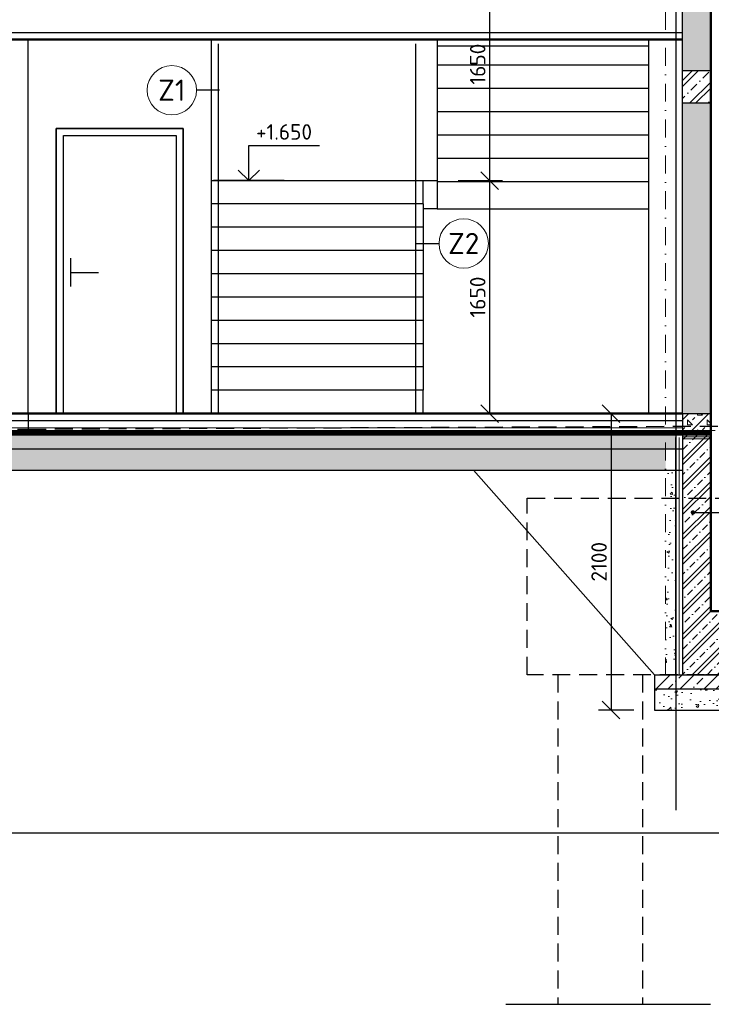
# Model space of a CAD drawing. Header units: millimetres. Extents: x -118752 to 407724, y -73278 to 155058.
# Tile 191 of 256: x 92865 to 97768, y 132598 to 139572. Entities that reach past the tile are written whole.
import ezdxf
from ezdxf.enums import TextEntityAlignment as Align

# ---------------------------------------------------------------- set-up
doc = ezdxf.new("R2010")
doc.units = ezdxf.units.MM
doc.header["$LTSCALE"] = 10
for name, pattern in [('DASHDOT', [25.4, 12.7, -6.35, 0, -6.35]), ('DASHED', [19.05, 12.7, -6.35]), ('IZOLACE_VODOTESNA_0.5', [30, 15, -15])]:
    doc.linetypes.add(name, pattern=pattern)
for name, color, linetype, lineweight in [('CKBUBLINY', 1, 'Continuous', 18), ('CKBUBLINY_POPIS', 3, 'Continuous', 25), ('CKIZOLACE', 1, 'Continuous', 18), ('CKKOTY', 3, 'Continuous', 25), ('CKKOTY_VYS', 3, 'Continuous', 25), ('CKRASTR', 7, 'DASHDOT', 15), ('CKSCHODY_POHLED', 7, 'Continuous', 25), ('CKSTENY_PODROVINOU', 7, 'Continuous', 25), ('CKSTENY_REZ', 6, 'Continuous', 50), ('pohledy', 7, 'Continuous', 25), ('srafy', 7, 'Continuous', 18)]:
    doc.layers.add(name, color=color, linetype=linetype, lineweight=lineweight)
doc.styles.get("Standard").update_dxf_attribs({"font": 'isocpeur.ttf'})
doc.linetypes.add('IZOLACE_mPVC_2', pattern='A,0,[245,CADKON.SHX,S=1,R=0,X=0,Y=0],-20', length=20)
doc.linetypes.add('IZOLACE_PROTIOTRESOVA', pattern='A,0.001,[219,CADKON.SHX,S=1,R=0,X=0,Y=0],-1,[219,CADKON.SHX,S=1,R=180,X=1,Y=0],-1', length=2.001)
doc.linetypes.add('IZOLACE_TEPELNA_U', pattern='A,0.00254,-2.54,[216,CADKON.SHX,S=2.54,R=0,X=-2.54,Y=0],-15.24,[216,CADKON.SHX,S=2.54,R=180,X=2.54,Y=0],-2.54', length=20.32254)
doc.linetypes.add('PRERUSENI', pattern='A,60,[100,CADKON.SHX,S=2.5,R=0,X=0,Y=0],-10', length=70)
doc.dimstyles.new('CADKON', dxfattribs={"dimscale": 50, "dimtxt": 2.2, "dimasz": 2.5, "dimexe": 1.8, "dimexo": 5, "dimgap": 0.6, "dimtad": 1, "dimrnd": 1, "dimtxsty": 'Standard', "dimblk1": 'OBLIQUE', "dimblk2": 'OBLIQUE', "dimsah": 1, "dimcen": 2.5, "dimadec": 1, "dimazin": 2, "dimtfac": 1, "dimtdec": 4, "dimtix": 1, "dimtmove": 2, "dimatfit": 3, "dimldrblk": 'OPEN30', "dimfxl": 5, "dimfxlon": 1, "dimtolj": 1, "dimarcsym": 0})
pattern_1 = [(225, (0, 0), (70.71068, -70.71068), []), (225, (-70.71, 9e-15), (70.71068, -70.71068), [25, -75]), (315, (-123.74, -17.68), (70.71068, 70.71068), [50, -50]), (180, (-88.39, -53.03), (-70.710678, -70.710678), [35.35534, -106.06602]), (270, (-123.744, -17.68), (70.710678, -70.710678), [35.35534, -106.06602])]

# ---------------------------------------------------------------- blocks, each defined once
blk = doc.blocks.new('_OBLIQUE')
at = {"color": 0, "linetype": 'ByBlock'}
blk.add_line((-0.5, -0.5), (0.5, 0.5), dxfattribs=at)
blk = doc.blocks.new('*D8421')
at = {"layer": 'CKKOTY', "color": 0, "lineweight": -2}
for p, q in [((98264.4, 150182.4), (98569.3, 150182.4)), ((98479.3, 135382.4), (98479.3, 150182.4)), ((98264.4, 135382.4), (98569.3, 135382.4))]:
    blk.add_line(p, q, dxfattribs=at)
at = {"layer": 'Defpoints', "color": 0}
for p in [(97764.4, 150182.4), (98479.3, 150182.4), (97764.4, 135382.4)]:
    blk.add_point(p, dxfattribs=at)
at = {"layer": 'CKKOTY', "color": 0, "lineweight": -2, "xscale": 125, "yscale": 125, "zscale": 125}
for p, rotation in [((98479.3, 150182.4), 90), ((98479.3, 135382.4), 270)]:
    blk.add_blockref('_OBLIQUE', p, dxfattribs=dict(at, rotation=rotation))
at = {"layer": 'CKKOTY', "color": 0, "insert": (98381.9, 143098.2), "char_height": 110, "attachment_point": 5, "rotation": 90}
blk.add_mtext('\\A1;14800', dxfattribs=at)
blk = doc.blocks.new('_Open90')
at = {"color": 0, "lineweight": -2}
for p, q in [((0, 0), (-1, 0)), ((-0.5, 0.5), (0, 0)), ((0, 0), (-0.5, -0.5))]:
    blk.add_line(p, q, dxfattribs=at)
blk = doc.blocks.new('*D8425')
at = {"layer": 'CKKOTY', "color": 0, "lineweight": -2}
for p, q in [((106414.3, 151742.1), (106754.3, 151742.1)), ((106664.3, 136782.4), (106664.3, 151742.1)), ((106414.3, 136782.4), (106754.3, 136782.4))]:
    blk.add_line(p, q, dxfattribs=at)
at = {"layer": 'Defpoints', "color": 0}
for p in [(97444.4, 151742.1), (106664.3, 151742.1), (104664.4, 136782.4)]:
    blk.add_point(p, dxfattribs=at)
at = {"layer": 'CKKOTY', "color": 0, "lineweight": -2, "xscale": 125, "yscale": 125, "zscale": 125}
for p, rotation in [((106664.3, 151742.1), 90), ((106664.3, 136782.4), 270)]:
    blk.add_blockref('_OBLIQUE', p, dxfattribs=dict(at, rotation=rotation))
at = {"layer": 'CKKOTY', "color": 0, "insert": (106579.3, 144262.3), "char_height": 110, "attachment_point": 5, "rotation": 90}
blk.add_mtext('\\A1;14960', dxfattribs=at)
blk = doc.blocks.new('*D8428')
at = {"layer": 'CKKOTY', "color": 0, "lineweight": -2}
for p, q in [((97064.4, 136782.4), (96967.4, 136782.4)), ((97057.4, 136782.4), (97057.4, 134682.4)), ((97217.9, 134682.4), (96967.4, 134682.4))]:
    blk.add_line(p, q, dxfattribs=at)
at = {"layer": 'Defpoints', "color": 0}
for p in [(97564.4, 136782.4), (97057.4, 134682.4), (97717.9, 134682.4)]:
    blk.add_point(p, dxfattribs=at)
at = {"layer": 'CKKOTY', "color": 0, "lineweight": -2, "xscale": 125, "yscale": 125, "zscale": 125}
for p, rotation in [((97057.4, 136782.4), 90), ((97057.4, 134682.4), 270)]:
    blk.add_blockref('_OBLIQUE', p, dxfattribs=dict(at, rotation=rotation))
at = {"layer": 'CKKOTY', "color": 0, "insert": (96972.4, 135732.4), "char_height": 110, "attachment_point": 5, "rotation": 90, "bg_fill": 3, "box_fill_scale": 1.1, "bg_fill_color": 256, "bg_fill_true_color": 13158600, "bg_fill_transparency": 0}
blk.add_mtext('\\A1;2100', dxfattribs=at)
blk = doc.blocks.new('*D8429')
at = {"layer": 'CKKOTY', "color": 0, "lineweight": -2}
for p, q in [((98187.7, 135385.2), (98187.7, 135138.2)), ((98187.7, 135138.2), (98479.3, 134882.4)), ((98264.4, 134932.4), (98569.3, 134932.4)), ((98479.3, 134932.4), (98479.3, 134832.4)), ((98364.4, 134832.4), (98569.3, 134832.4))]:
    blk.add_line(p, q, dxfattribs=at)
at = {"layer": 'Defpoints', "color": 0}
for p in [(97764.4, 134932.4), (97864.4, 134832.4), (98479.3, 134832.4)]:
    blk.add_point(p, dxfattribs=at)
at = {"layer": 'CKKOTY', "color": 0, "lineweight": -2, "xscale": 125, "yscale": 125, "zscale": 125}
for p, rotation in [((98479.3, 134932.4), 90), ((98479.3, 134832.4), 270)]:
    blk.add_blockref('_OBLIQUE', p, dxfattribs=dict(at, rotation=rotation))
at = {"layer": 'CKKOTY', "color": 0, "insert": (98102.7, 135261.7), "char_height": 110, "attachment_point": 5, "rotation": 90}
blk.add_mtext('\\A1;100', dxfattribs=at)
blk = doc.blocks.new('*D9232')
at = {"layer": 'CKKOTY', "color": 0, "lineweight": -2}
for p, q in [((95974.4, 138432.4), (96287.1, 138432.4)), ((96197.1, 136782.4), (96197.1, 138432.4)), ((95974.4, 136782.4), (96287.1, 136782.4))]:
    blk.add_line(p, q, dxfattribs=at)
at = {"layer": 'Defpoints', "color": 0}
for p in [(95724.4, 138432.4), (96197.1, 138432.4), (95724.4, 136782.4)]:
    blk.add_point(p, dxfattribs=at)
at = {"layer": 'CKKOTY', "color": 0, "lineweight": -2, "xscale": 125, "yscale": 125, "zscale": 125}
for p, rotation in [((96197.1, 138432.4), 90), ((96197.1, 136782.4), 270)]:
    blk.add_blockref('_OBLIQUE', p, dxfattribs=dict(at, rotation=rotation))
at = {"layer": 'CKKOTY', "color": 0, "insert": (96112.1, 137607.4), "char_height": 110, "attachment_point": 5, "rotation": 90}
blk.add_mtext('\\A1;1650', dxfattribs=at)
blk = doc.blocks.new('_Open30')
at = {"color": 0, "lineweight": -2}
for p, q in [((-1, 0.268), (0, 0)), ((0, 0), (-1, -0.268)), ((0, 0), (-1, 0))]:
    blk.add_line(p, q, dxfattribs=at)
blk = doc.blocks.new('*D9233')
at = {"layer": 'CKKOTY', "color": 0, "lineweight": -2}
for p, q in [((95974.4, 140082.4), (96287.1, 140082.4)), ((96197.1, 138432.4), (96197.1, 140082.4)), ((95974.4, 138432.4), (96287.1, 138432.4))]:
    blk.add_line(p, q, dxfattribs=at)
at = {"layer": 'Defpoints', "color": 0}
for p in [(95724.4, 140082.4), (96197.1, 140082.4), (95724.4, 138432.4)]:
    blk.add_point(p, dxfattribs=at)
at = {"layer": 'CKKOTY', "color": 0, "lineweight": -2, "xscale": 125, "yscale": 125, "zscale": 125}
for p, rotation in [((96197.1, 140082.4), 90), ((96197.1, 138432.4), 270)]:
    blk.add_blockref('_OBLIQUE', p, dxfattribs=dict(at, rotation=rotation))
at = {"layer": 'CKKOTY', "color": 0, "insert": (96112.1, 139257.4), "char_height": 110, "attachment_point": 5, "rotation": 90}
blk.add_mtext('\\A1;1650', dxfattribs=at)
blk = doc.blocks.new('*D9377')
at = {"layer": 'CKKOTY', "color": 0, "lineweight": -2}
for p, q in [((98229.3, 135382.4), (98569.3, 135382.4)), ((98479.3, 135382.4), (98479.3, 134932.4)), ((98229.3, 134932.4), (98569.3, 134932.4))]:
    blk.add_line(p, q, dxfattribs=at)
at = {"layer": 'Defpoints', "color": 0}
for p in [(97764.4, 135382.4), (97764.4, 134932.4), (98479.3, 134932.4)]:
    blk.add_point(p, dxfattribs=at)
at = {"layer": 'CKKOTY', "color": 0, "lineweight": -2, "xscale": 125, "yscale": 125, "zscale": 125}
for p, rotation in [((98479.3, 135382.4), 90), ((98479.3, 134932.4), 270)]:
    blk.add_blockref('_OBLIQUE', p, dxfattribs=dict(at, rotation=rotation))
at = {"layer": 'CKKOTY', "color": 0, "insert": (98394.3, 135157.4), "char_height": 110, "attachment_point": 5, "rotation": 90}
blk.add_mtext('\\A1;450', dxfattribs=at)
blk = doc.blocks.new('*U3204')
at = {"color": 0, "linetype": 'ByBlock', "lineweight": -2}
blk.add_lwpolyline([(-1.5, 1.5), (0, 0), (1.5, 1.5), (0, 0), (0, 5), (10, 5)], dxfattribs=at)
blk = doc.blocks.new('*U287')
at = {"layer": 'pohledy'}
for p, q in [((450, 2020), (-450, 2020)), ((-450, 2020), (-450, 0)), ((450, 0), (450, 2020)), ((-450, 0), (450, 0))]:
    blk.add_line(p, q, dxfattribs=at)
blk = doc.blocks.new('CK_BUBBLE_1_0_0')
at = {"color": 0, "linetype": 'ByBlock', "lineweight": -2}
blk.add_circle((0, 0), 1, dxfattribs=at)

msp = doc.modelspace()

# ---------------------------------------------------------------- hatches: boundary and pattern name
at = {"layer": 'srafy', "transparency": 33554661}
h = msp.add_hatch(dxfattribs=at)
h.set_pattern_fill('BETON-ZELEZOBETON', color=256, scale=30, style=0)
h.set_pattern_definition([(45, (0, 0), (-106.06602, 106.06602), []), (45, (42.43, 0), (-106.06602, 106.06602), []), (45, (127.28, 0), (-63.63961, 148.49242), [60, -30, 0, -30])])
h.paths.add_polyline_path([(97564.387, 138982.436), (97764.387, 138982.436), (97764.387, 139212.436), (97564.387, 139212.436)])
h.paths.add_polyline_path([(99364.387, 138982.436), (99564.387, 138982.436), (99564.387, 139212.436), (99364.387, 139212.436)])
at = {"layer": 'srafy'}
h = msp.add_hatch(dxfattribs=at)
h.set_pattern_fill('BETON-PERLITBETON', color=256, scale=25, angle=180)
h.set_pattern_definition(pattern_1)
h.paths.add_polyline_path([(99564.387, 136732.436), (99564.387, 136782.436), (99364.387, 136782.436), (99364.387, 136700.838), (99564.387, 136701.72)])
h.paths.add_polyline_path([(99364.387, 136700.838), (99364.387, 136632.436), (99534.387, 136632.436), (99534.387, 136662.436), (99564.387, 136662.436), (99564.387, 136682.436), (99564.387, 136701.72)])
h.paths.add_polyline_path([(97579.387, 136647.436), (97579.387, 136632.436), (97764.387, 136632.436), (97764.387, 136693.782), (97564.387, 136692.9), (97564.387, 136682.436), (97564.387, 136662.436), (97564.387, 136647.436)])
h.paths.add_polyline_path([(97764.387, 136782.436), (97564.387, 136782.436), (97564.387, 136732.436), (97564.387, 136692.9), (97764.387, 136693.782)])
h = msp.add_hatch(dxfattribs=at)
h.set_pattern_fill('AR-CONC', color=256, style=0)
h.set_pattern_definition([(50, (0, 50), (182.18467, -15.93909), [19.05, -209.55]), (355, (0, 50), (-35.24283, 191.05664), [15.24, -167.64]), (100.451, (15.18, 48.67), (146.9425, 175.11669), [16.19, -178.09]), (46.1842, (0, 100.8), (271.07904, -42.04233), [28.575, -314.325]), (96.6356, (22.6, 97.3), (237.40423, 247.42556), [24.285, -267.135]), (351.184, (0, 100.8), (237.4046, 247.4251), [22.86, -251.46]), (21, (25.4, 88.1), (151.61488, -102.26552), [19.05, -209.55]), (326, (25.4, 88.1), (61.80203, 184.18797), [15.24, -167.64]), (71.4514, (38.03, 79.58), (213.4165, 81.92286), [16.19, -178.09]), (37.5, (0, 50), (3.088603, 84.55504), [0, -165.608, 0, -170.18, 0, -168.275]), (7.5, (0, 50), (66.819663, 100.180575), [0, -97.028, 0, -161.798, 0, -64.135]), (327.5, (-56.64, 50), (135.590595, -5.728744), [0, -63.5, 0, -198.12, 0, -262.89]), (317.5, (-82.04, 50), (148.12918, 25.42649), [0, -82.55, 0, -131.572, 0, -186.69])])
h.paths.add_polyline_path([(92047.379, 136469.936), (92047.379, 136744.936), (92212.379, 136744.936), (92212.379, 136469.936)], flags=24)
h.paths.add_polyline_path([(85444.387, 136632.436), (85444.387, 136382.436), (91444.387, 136382.436), (91444.387, 136532.436), (86724.387, 136532.436), (86724.387, 136632.436)])
h.paths.add_polyline_path([(91444.387, 136532.436), (97444.387, 136532.436), (97444.387, 136382.436), (91444.387, 136382.436)])
h.paths.add_polyline_path([(85444.387, 136382.436), (85444.387, 136632.436), (83065.084, 136632.436), (83065.084, 136382.436)])
h = msp.add_hatch(dxfattribs=at)
h.set_pattern_fill('AR-CONC', color=256)
h.set_pattern_definition([(50, (0, 0), (182.18467, -15.93909), [19.05, -209.55]), (355, (0, 0), (-35.24283, 191.05664), [15.24, -167.64]), (100.451, (15.18, -1.33), (146.9425, 175.11669), [16.19, -178.09]), (46.1842, (0, 50.8), (271.07904, -42.04233), [28.575, -314.325]), (96.6356, (22.6, 47.3), (237.40423, 247.42556), [24.285, -267.135]), (351.184, (0, 50.8), (237.4046, 247.4251), [22.86, -251.46]), (21, (25.4, 38.1), (151.61488, -102.26552), [19.05, -209.55]), (326, (25.4, 38.1), (61.80203, 184.18797), [15.24, -167.64]), (71.4514, (38.03, 29.58), (213.4165, 81.92286), [16.19, -178.09]), (37.5, (0, 0), (3.088603, 84.55504), [0, -165.608, 0, -170.18, 0, -168.275]), (7.5, (0, 0), (66.819663, 100.180575), [0, -97.028, 0, -161.798, 0, -64.135]), (327.5, (-56.64, 0), (135.590595, -5.728744), [0, -63.5, 0, -198.12, 0, -262.89]), (317.5, (-82.04, 0), (148.12918, 25.42649), [0, -82.55, 0, -131.572, 0, -186.69])])
h.paths.add_polyline_path([(97444.387, 136382.436), (97516.196, 136382.436), (97516.196, 134962.436), (97444.387, 134962.436)])
at = {"layer": 'srafy', "transparency": 33554661}
h = msp.add_hatch(dxfattribs=at)
h.set_pattern_fill('BETON-PROSTY', color=256, scale=30, style=0)
h.set_pattern_definition([(45, (0, -50), (-84.85281, 84.85281), []), (45, (84.85, -50), (-42.42641, 127.27922), [60, -30, 0, -30])])
h.paths.add_polyline_path([(98850.271, 134832.436), (99644.93, 134832.436), (99764.387, 134832.436), (99764.387, 134932.436), (99614.387, 134932.436), (99589.387, 134932.436), (99564.387, 134932.436), (99364.387, 134932.436), (98850.271, 134932.436)])
h.paths.add_polyline_path([(98850.271, 134932.436), (98044.387, 134932.436), (98044.387, 134832.436), (98850.271, 134832.436)])
h.paths.add_polyline_path([(98044.387, 134832.436), (98044.387, 134932.436), (97694.387, 134932.436), (97686.054, 134832.436)])
h.paths.add_polyline_path([(97564.387, 134932.436), (97539.387, 134932.436), (97516.196, 134932.436), (97516.196, 134832.436), (97686.054, 134832.436), (97694.387, 134932.436)])
h.paths.add_polyline_path([(97516.196, 134832.436), (97516.196, 134932.436), (97514.387, 134932.436), (97444.387, 134932.436), (97364.387, 134932.436), (97364.387, 134867.609), (97364.387, 134832.436)])
h.paths.add_polyline_path([(98311.806, 134636.436), (98311.806, 134878.436), (98476.806, 134878.436), (98476.806, 134636.436)], flags=24)
h = msp.add_hatch(dxfattribs=at)
h.set_pattern_fill('AR-CONC', color=256, style=0)
h.set_pattern_definition([(50, (0, -50), (182.18467, -15.93909), [19.05, -209.55]), (355, (0, -50), (-35.24283, 191.05664), [15.24, -167.64]), (100.451, (15.18, -51.33), (146.9425, 175.11669), [16.19, -178.09]), (46.1842, (0, 0.8), (271.07904, -42.04233), [28.575, -314.325]), (96.6356, (22.6, -2.7), (237.40423, 247.42556), [24.285, -267.135]), (351.184, (0, 0.8), (237.4046, 247.4251), [22.86, -251.46]), (21, (25.4, -11.9), (151.61488, -102.26552), [19.05, -209.55]), (326, (25.4, -11.9), (61.80203, 184.18797), [15.24, -167.64]), (71.4514, (38.03, -20.42), (213.4165, 81.92286), [16.19, -178.09]), (37.5, (0, -50), (3.088603, 84.55504), [0, -165.608, 0, -170.18, 0, -168.275]), (7.5, (0, -50), (66.819663, 100.180575), [0, -97.028, 0, -161.798, 0, -64.135]), (327.5, (-56.64, -50), (135.590595, -5.728744), [0, -63.5, 0, -198.12, 0, -262.89]), (317.5, (-82.04, -50), (148.12918, 25.42649), [0, -82.55, 0, -131.572, 0, -186.69])])
h.paths.add_polyline_path([(98044.387, 134682.436), (98044.387, 134832.436), (97686.054, 134832.436), (97673.554, 134682.436)])
h.paths.add_polyline_path([(97673.554, 134682.436), (97686.054, 134832.436), (97516.196, 134832.436), (97516.196, 134682.436)])
h.paths.add_polyline_path([(97516.196, 134682.436), (97516.196, 134832.436), (97364.387, 134832.436), (97364.387, 134682.436)])
h.paths.add_polyline_path([(98311.806, 134636.436), (98311.806, 134878.436), (98476.806, 134878.436), (98476.806, 134636.436)], flags=24)
h.paths.add_polyline_path([(98044.387, 134832.436), (98044.387, 134682.436), (99739.3, 134682.436), (99631.802, 134832.436)])

# ---------------------------------------------------------------- linework, layer by layer
at = {"layer": 'CKKOTY_VYS'}
msp.add_line((94739.905, 138432.436), (94239.905, 138432.436), dxfattribs=at)
at = {"layer": 'CKRASTR'}
msp.add_line((97444.387, 134926.496), (97444.387, 140082.436), dxfattribs=at)
at = {"layer": 'CKSCHODY_POHLED'}
for p, q in [((95824.387, 139432.436), (95824.387, 139143.309)), ((95824.387, 139143.309), (95824.387, 138978.309)), ((95824.387, 138978.309), (95824.387, 138813.309)), ((95824.387, 138813.309), (95824.387, 138648.309)), ((95824.387, 138648.309), (95824.387, 138483.309)), ((95824.387, 138483.309), (95824.387, 138232.436)), ((94224.387, 138432.436), (95724.387, 138432.436)), ((95724.387, 138267.436), (95724.387, 138432.436)), ((95724.387, 138432.436), (95824.387, 138432.436)), ((95724.387, 138267.436), (94224.387, 138267.436)), ((95724.387, 138267.436), (95724.387, 138102.436)), ((95824.387, 138232.436), (95724.387, 138232.436)), ((95824.387, 138232.436), (97324.387, 138232.436)), ((95724.387, 138102.436), (94224.387, 138102.436)), ((95724.387, 138102.436), (95724.387, 137937.436)), ((95724.387, 137937.436), (94224.387, 137937.436)), ((95724.387, 137937.436), (95724.387, 137772.436)), ((95724.387, 137772.436), (94224.387, 137772.436)), ((95724.387, 137772.436), (95724.387, 137607.436)), ((95724.387, 137607.436), (94224.387, 137607.436)), ((95724.387, 137607.436), (95724.387, 137442.436)), ((95724.387, 137442.436), (94224.387, 137442.436)), ((95724.387, 137442.436), (95724.387, 137277.436)), ((95724.387, 137277.436), (94224.387, 137277.436)), ((95724.387, 137277.436), (95724.387, 137112.436)), ((95724.387, 137112.436), (94224.387, 137112.436)), ((95724.387, 137112.436), (95724.387, 136947.436)), ((95724.387, 136947.436), (94224.387, 136947.436)), ((95724.387, 136782.436), (95724.387, 136947.436)), ((95724.387, 136782.436), (94224.387, 136782.436))]:
    msp.add_line(p, q, dxfattribs=at)
at = {"layer": 'CKSTENY_PODROVINOU'}
for p, q in [((86724.387, 136632.436), (97564.387, 136632.436)), ((97564.387, 134932.436), (99564.387, 134932.436))]:
    msp.add_line(p, q, dxfattribs=at)
at = {"layer": 'CKSTENY_REZ'}
for p, q in [((97764.387, 136782.436), (97764.387, 150182.436)), ((97764.387, 135382.436), (97764.387, 140082.436)), ((87054.387, 139432.436), (97564.387, 139432.436)), ((86724.387, 136782.436), (97564.387, 136782.436)), ((97764.387, 135382.436), (99364.387, 135382.436))]:
    msp.add_line(p, q, dxfattribs=at)
at = {"layer": 'Defpoints', "color": 2}
msp.add_line((104895.302, 133811.099), (83065.084, 133811.099), dxfattribs=at)
at = {"layer": 'pohledy', "linetype": 'PRERUSENI'}
for p, q in [((97516.196, 150157.436), (97516.196, 133972.169)), ((96311.903, 132597.834), (97761.243, 132597.834))]:
    msp.add_line(p, q, dxfattribs=at)
at = {"layer": 'pohledy'}
for p, q in [((97564.387, 136782.436), (97564.387, 140082.436)), ((97564.387, 136782.436), (97564.387, 140082.436)), ((97564.387, 136782.436), (97564.387, 140082.436)), ((97764.387, 136782.436), (97764.387, 140082.436)), ((97764.387, 136782.436), (97764.387, 140082.436)), ((87004.387, 139482.436), (97564.387, 139482.436)), ((92924.387, 136782.436), (92924.387, 139432.436)), ((94224.387, 136782.436), (94224.387, 139432.436)), ((94274.387, 136782.436), (94274.387, 139402.436)), ((95674.387, 136782.436), (95674.387, 139402.436)), ((95824.387, 139387.436), (97324.387, 139387.436)), ((95824.387, 139252.436), (97324.387, 139252.436)), ((97564.387, 139212.436), (97764.387, 139212.436)), ((95824.387, 139087.436), (97324.387, 139087.436)), ((97564.387, 138982.436), (97764.387, 138982.436)), ((95824.387, 138922.436), (97324.387, 138922.436)), ((95824.387, 138757.436), (97324.387, 138757.436)), ((95824.387, 138592.436), (97324.387, 138592.436)), ((95824.387, 138427.436), (97324.387, 138427.436)), ((93224.387, 137882.436), (93224.387, 137682.436)), ((93224.387, 137782.436), (93424.387, 137782.436)), ((86724.387, 136732.436), (97564.387, 136732.436)), ((86524.387, 136532.436), (97564.387, 136532.436)), ((83065.084, 136382.436), (97564.387, 136382.436)), ((97364.387, 134932.436), (97364.387, 134682.436)), ((97364.387, 134832.436), (99764.387, 134832.436))]:
    msp.add_line(p, q, dxfattribs=at)
at = {"layer": 'pohledy', "color": 4}
msp.add_line((92924.387, 136782.436), (92924.387, 136672.436), dxfattribs=at)
at = {"layer": 'pohledy', "linetype": 'DASHED'}
for p, q in [((96462.687, 134932.436), (96462.687, 136182.436)), ((96680.596, 134932.436), (96680.596, 132597.834))]:
    msp.add_line(p, q, dxfattribs=at)
at = {"layer": 'pohledy'}
for points in [[(93124.387, 138802.436), (94024.387, 138802.436), (94024.387, 136782.436), (93124.387, 136782.436)], [(93174.387, 138752.436), (93974.387, 138752.436), (93974.387, 136782.436), (93174.387, 136782.436)]]:
    msp.add_lwpolyline(points, close=True, dxfattribs=at)

# ---------------------------------------------------------------- block references
at = {"layer": 'CKBUBLINY'}
ref = msp.add_blockref('CK_BUBBLE_1_0_0', (93943.406, 139072.921), dxfattribs=dict(at, xscale=175, yscale=175, zscale=175))
ref.add_attrib('NUM1', 'Z1', dxfattribs={"layer": 'CKBUBLINY_POPIS', "height": 150}).set_placement((93943.406, 139072.921), align=Align.MIDDLE_CENTER)
ref = msp.add_blockref('CK_BUBBLE_1_0_0', (96012.568, 137987.217), dxfattribs=dict(at, xscale=175, yscale=175, zscale=175))
ref.add_attrib('NUM1', 'Z2', dxfattribs={"layer": 'CKBUBLINY_POPIS', "height": 150}).set_placement((96012.568, 137987.217), align=Align.MIDDLE_CENTER)
at = {"layer": 'CKKOTY_VYS'}
ref = msp.add_blockref('*U3204', (94489.905, 138432.436), dxfattribs=dict(at, xscale=50, yscale=50, zscale=50))
ref.add_attrib('Výška', '+1.650', (94539.905, 138722.436), dxfattribs={"layer": '0', "color": 0, "linetype": 'ByBlock', "lineweight": -2, "height": 110})
at = {"layer": 'pohledy'}
msp.add_blockref('*U287', (93574.387, 136782.436), dxfattribs=at)

# ---------------------------------------------------------------- dimensions: what is measured, and where the dimension line sits
at = {"layer": 'CKKOTY'}
for base, p1, p2, override, picture, middle in [((106664.261, 151742.065), (104664.387, 136782.436), (97444.387, 151742.065), {"dimscale": 50, "dimexo": 10, "dimldrblk": 'Open90'}, '*D8425', (106579.261, 144262.25)), ((96197.099, 140082.436), (95724.387, 138432.436), (95724.387, 140082.436), {"dimtmove": 2}, '*D9233', (96112.099, 139257.436))]:
    dim = msp.add_linear_dim(base=base, p1=p1, p2=p2, angle=90, dimstyle='CADKON', override=override, dxfattribs=at)
    dim.commit()
    dim.dimension.update_dxf_attribs({"geometry": picture, "text_midpoint": middle})
for base, p1, p2, override, picture, middle in [((98479.306, 150182.436), (97764.387, 135382.436), (97764.387, 150182.436), {"dimscale": 50, "dimexo": 10, "dimldrblk": 'Open90'}, '*D8421', (98381.89, 143098.237)), ((98479.306, 134832.436), (97764.387, 134932.436), (97864.387, 134832.436), {"dimscale": 50, "dimexo": 10, "dimtmove": 1, "dimldrblk": 'Open90'}, '*D8429', (98187.714, 135168.243))]:
    dim = msp.add_linear_dim(base=base, p1=p1, p2=p2, angle=90, dimstyle='CADKON', override=override, dxfattribs=at)
    dim.commit()
    dim.dimension.update_dxf_attribs({"geometry": picture, "text_midpoint": middle, "dimtype": 160})
for base, p1, p2, picture, middle in [((96197.099, 138432.436), (95724.387, 136782.436), (95724.387, 138432.436), '*D9232', (96112.099, 137607.436)), ((98479.306, 134932.436), (97764.387, 135382.436), (97764.387, 134932.436), '*D9377', (98394.306, 135157.436))]:
    dim = msp.add_linear_dim(base=base, p1=p1, p2=p2, angle=90, dimstyle='CADKON', dxfattribs=at)
    dim.commit()
    dim.dimension.update_dxf_attribs({"geometry": picture, "text_midpoint": middle})

# ---------------------------------------------------------------- leaders
at = {"layer": 'CKBUBLINY'}
for points in [[(94281.586, 139072.921), (94118.406, 139072.921)], [(95674.387, 137987.217), (95837.568, 137987.217)]]:
    msp.add_leader(points, dimstyle='CADKON', override={"dimasz": 2.5, "dimldrblk": 'None'}, dxfattribs=at)

# ---------------------------------------------------------------- next in the draw order: dimensions: what is measured, and where the dimension line sits
at = {"layer": 'CKKOTY'}
dim = msp.add_linear_dim(base=(97057.429, 134682.436), p1=(97564.387, 136782.436), p2=(97717.876, 134682.436), angle=90, dimstyle='CADKON', override={"dimscale": 50, "dimexo": 10, "dimldrblk": 'Open90', "dimtfill": 1, "dimtfillclr": 7}, dxfattribs=at)
dim.commit()
dim.dimension.update_dxf_attribs({"geometry": '*D8428', "text_midpoint": (96972.429, 135732.436)})

# ---------------------------------------------------------------- next in the draw order: hatches: boundary and pattern name
at = {"layer": 'srafy'}
h = msp.add_hatch(dxfattribs=at)
h.set_pattern_fill('BETON-PERLITBETON', color=256, scale=25, angle=180, style=0)
h.set_pattern_definition(pattern_1)
h.paths.add_polyline_path([(97564.387, 145512.436), (97564.387, 143382.436), (97564.387, 143332.436), (97564.387, 143292.436), (97564.387, 143192.436), (97564.387, 143184.436), (97564.387, 143020.436), (97564.387, 143012.436), (97564.387, 142972.436), (97564.387, 142782.436), (97564.387, 142732.436), (97564.387, 142512.436), (97764.387, 142512.436), (97764.387, 143370.37), (97764.387, 145512.436)])
h.paths.add_polyline_path([(97564.387, 142212.436), (97564.387, 140082.436), (97564.387, 140032.436), (97564.387, 139992.436), (97564.387, 139892.436), (97564.387, 139884.436), (97564.387, 139720.436), (97564.387, 139712.436), (97564.387, 139672.436), (97564.387, 139482.436), (97564.387, 139432.436), (97564.387, 139212.436), (97764.387, 139212.436), (97764.387, 140346.555), (97764.387, 142212.436)])
h.paths.add_polyline_path([(97764.387, 140346.555), (97764.387, 139212.436), (97764.387, 140082.436)], flags=16)
h.paths.add_polyline_path([(97564.387, 138982.436), (97564.387, 136782.436), (97764.387, 136782.436), (97764.387, 138982.436)])
h = msp.add_hatch(dxfattribs=at)
h.set_pattern_fill('BETON-PROSTY', color=256, scale=25, style=0)
h.set_pattern_definition([(45, (0, 0), (-70.71068, 70.71068), []), (45, (70.71, 0), (-35.35534, 106.06602), [50, -25, 0, -25])])
h.paths.add_polyline_path([(91444.387, 136632.436), (86724.387, 136632.436), (86524.387, 136632.436), (86524.387, 136532.436), (86659.911, 136532.436), (91444.387, 136532.436)])
h.paths.add_polyline_path([(97444.387, 136632.436), (97444.387, 136532.436), (91444.387, 136532.436), (91444.387, 136632.436)])
h.paths.add_polyline_path([(97444.387, 136532.436), (97516.196, 136532.436), (97516.196, 136632.436), (97444.387, 136632.436)], flags=0)
at = {"layer": 'srafy', "transparency": 33554661}
h = msp.add_hatch(dxfattribs=at)
h.set_pattern_fill('BETON-ZELEZOBETON', color=256, scale=25)
h.set_pattern_definition([(45, (0, 0), (-88.38835, 88.38835), []), (45, (35.36, 0), (-88.38835, 88.38835), []), (45, (106.07, 0), (-53.03301, 123.74369), [50, -25, 0, -25])])
h.paths.add_polyline_path([(98850.271, 134932.436), (99564.387, 134932.436), (99564.387, 136182.436), (99364.387, 136182.436), (99364.387, 135382.436), (97899.101, 135382.436), (97764.387, 135382.436), (97764.387, 136182.436), (97564.387, 136182.436), (97564.387, 134932.436)])
h.paths.add_polyline_path([(99564.387, 136382.436), (99564.387, 136532.436), (99564.387, 136632.436), (99364.387, 136632.436), (99364.387, 136182.436), (99564.387, 136182.436)])
h.paths.add_polyline_path([(97564.387, 136382.436), (97564.387, 136182.436), (97764.387, 136182.436), (97764.387, 136632.436), (97564.387, 136632.436), (97564.387, 136582.436), (97564.387, 136532.436)])
h.paths.add_polyline_path([(98020.214, 135140.743), (98020.214, 135382.743), (98185.214, 135382.743), (98185.214, 135140.743)], flags=24)
h.paths.add_polyline_path([(98311.806, 135019.936), (98311.806, 135294.936), (98476.806, 135294.936), (98476.806, 135019.936)], flags=24)
h.paths.add_polyline_path([(98874.604, 135085.769), (98874.604, 135269.103), (99321.937, 135269.103), (99321.937, 135085.769)], flags=24)

# ---------------------------------------------------------------- next in the draw order: linework, layer by layer
at = {"layer": 'CKIZOLACE'}
for p, q in [((86724.387, 136732.436), (97564.387, 136732.436)), ((86754.387, 136662.436), (97794.387, 136662.436)), ((97514.387, 136662.436), (97564.387, 136662.436)), ((97514.387, 136612.436), (97514.387, 134932.436)), ((97564.387, 136602.436), (97764.387, 136602.436)), ((97564.387, 134962.436), (97564.387, 134932.436)), ((97514.387, 134932.436), (97564.387, 134932.436))]:
    msp.add_line(p, q, dxfattribs=at)
at = {"layer": 'CKIZOLACE', "linetype": 'IZOLACE_VODOTESNA_0.5'}
msp.add_lwpolyline([(86739.387, 136782.436, 30, 30, 0), (86739.387, 136647.436, 30, 30, 0), (97764.387, 136647.436, 0, 0, 0)], format="xyseb", dxfattribs=at)
at = {"layer": 'CKIZOLACE', "linetype": 'IZOLACE_TEPELNA_U', "ltscale": 0.492126}
msp.add_lwpolyline([(86724.387, 136682.436), (97564.387, 136682.436)], dxfattribs=at)
at = {"layer": 'CKIZOLACE', "linetype": 'IZOLACE_PROTIOTRESOVA', "ltscale": 2.5}
msp.add_lwpolyline([(97539.387, 136612.436), (97539.387, 134932.436)], dxfattribs=at)
at = {"layer": 'CKIZOLACE', "linetype": 'IZOLACE_mPVC_2', "ltscale": 0.750075}
msp.add_lwpolyline([(97564.387, 136617.436), (97764.387, 136617.436)], dxfattribs=at)
at = {"layer": 'CKSTENY_PODROVINOU'}
msp.add_line((97564.387, 136582.436), (97564.387, 134932.436), dxfattribs=at)
at = {"layer": 'pohledy'}
for p, q in [((97324.387, 136782.436), (97324.387, 139432.436)), ((97564.387, 136782.436), (97564.387, 136582.436)), ((97564.387, 136782.436), (97764.387, 136782.436)), ((97564.387, 136632.436), (97764.387, 136632.436)), ((97364.387, 134932.436), (96082.354, 136382.436)), ((97364.387, 134932.436), (97564.387, 134932.436)), ((97364.387, 134682.436), (99764.387, 134682.436))]:
    msp.add_line(p, q, dxfattribs=at)
at = {"layer": 'pohledy', "linetype": 'DASHED'}
for p, q in [((96462.687, 136182.436), (100006.981, 136182.436)), ((100006.981, 134932.436), (96462.687, 134932.436)), ((97280.596, 134932.436), (97280.596, 132597.834)), ((98044.387, 134932.436), (97694.387, 134932.436)), ((97744.387, 134932.436), (97944.387, 134932.436))]:
    msp.add_line(p, q, dxfattribs=at)
msp.add_lwpolyline([(83065.084, 136651.701), (86754.387, 136701.701), (92924.387, 136672.436), (99726.646, 136702.436), (103664.387, 136922.436), (108012.197, 136954.137)], dxfattribs=at)

# ---------------------------------------------------------------- next in the draw order: leaders
at = {"layer": 'CKBUBLINY'}
msp.add_leader([(97637.935, 136081.968), (97886.715, 136081.968)], dimstyle='CADKON', override={"dimasz": 2.5, "dimldrblk": 'DotSmall'}, dxfattribs=at)

doc.saveas('drawing.dxf')
